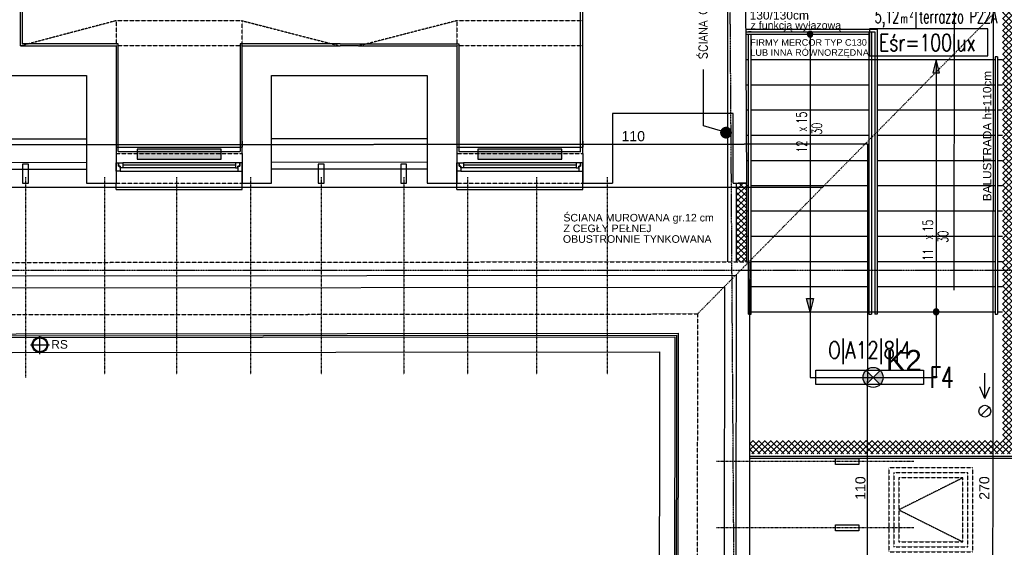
# Model space of a CAD drawing. Header units: inches. Extents: x -281236 to -70395, y 38777 to 102341.
# Tile 206 of 244: x -140723 to -139553, y 68738 to 69366. Entities that reach past the tile are written whole.
import ezdxf
from ezdxf.enums import TextEntityAlignment as Align

# ---------------------------------------------------------------- set-up
doc = ezdxf.new("R2010")
doc.units = ezdxf.units.IN
doc.header["$MEASUREMENT"] = 0
for name, pattern in [('CENTER', [2, 1.25, -0.25, 0.25, -0.25]), ('DASHDOT', [1, 0.5, -0.25, 0, -0.25]), ('DASHED', [0.75, 0.5, -0.25]), ('DASHED2', [0.375, 0.25, -0.125])]:
    doc.linetypes.add(name, pattern=pattern)
doc.layers.get('0').update_dxf_attribs({"color": 101})
for name, color, linetype in [('E-90', 6, 'Continuous'), ('E-OPIS-POM', 6, 'Continuous'), ('E35', 6, 'Continuous'), ('Ele-balustrada', 64, 'Continuous'), ('Fas--widok-cienka', 9, 'Continuous'), ('Ins-ppoz-opis', 240, 'Continuous'), ('Ins-went', 141, 'Continuous'), ('Ins-wod', 152, 'Continuous'), ('Ins-wod-opis', 155, 'Continuous'), ('Okn---okna', 5, 'Continuous'), ('Opis-spadki', 61, 'Continuous'), ('Os-osie glowne', 8, 'CENTER'), ('Pos-drewno', 22, 'Continuous'), ('Sc-cegla pelna', 32, 'Continuous'), ('Sc-cegla pelna-hatch', 8, 'Continuous'), ('Sc-drewno', 22, 'Continuous'), ('Sc-gazobeton', 45, 'Continuous'), ('Sc-izolacja term-obrys', 132, 'Continuous'), ('Sc-izolacja term-styropian', 151, 'STYROPIAN-KA'), ('Sc-metal', 141, 'Continuous'), ('Sc-nad', 5, 'DASHED2'), ('Sc-VG', 151, 'Continuous'), ('Sch-opis', 51, 'Continuous'), ('Sch-widok', 12, 'Continuous'), ('W-idok', 9, 'Continuous'), ('W-idok nad', 5, 'DASHED2'), ('Wyp-grzejniki', 56, 'Continuous')]:
    doc.layers.add(name, color=color, linetype=linetype)
doc.layers.add('ha_sc_proj', color=251, linetype='Continuous', lineweight=13)
doc.styles.add('KA wymiar', font='romans.shx', dxfattribs={"width": 0.6})
doc.styles.add('ROMANS', font='romans', dxfattribs={"width": 0.85})
doc.styles.get("Standard").update_dxf_attribs({"font": 'romans.shx'})
doc.styles.add('TYTUL2', font='ARIAL.TTF')
doc.linetypes.add('BATTING', pattern='A,0.0001,-0.1,[134,ltypeshp.shx,S=0.1,R=0,X=-0.1,Y=0],-0.2,[134,ltypeshp.shx,S=0.1,R=180,X=0.1,Y=0],-0.1', length=0.4001)
doc.linetypes.add('STYROPIAN-KA', pattern='A,0.0001,-0.1,[135,ltypeshp.shx,S=0.1,R=0,X=-0.1,Y=0],0,[135,ltypeshp.shx,S=0.1,R=180,X=0.1,Y=0],-0.1', length=0.2001)
doc.linetypes.add('ZIGZAG', pattern='A,0.00254,-5.08,[131,ltypeshp.shx,S=5.08,R=0,X=-5.08,Y=0],-10.16,[131,ltypeshp.shx,S=5.08,R=180,X=5.08,Y=0],-5.08', length=20.32254)
doc.dimstyles.new('KA wymiar', dxfattribs={"dimscale": 50, "dimtxt": 0.23, "dimasz": 0.14, "dimexe": 0, "dimexo": 0, "dimgap": 0.08, "dimtad": 1, "dimdec": 1, "dimrnd": 0.5, "dimzin": 9, "dimdsep": 46, "dimtxsty": 'KA wymiar', "dimblk1": 'UKOS', "dimblk2": 'UKOS', "dimsah": 1, "dimcen": 0.2, "dimse1": 1, "dimse2": 1, "dimclrd": 256, "dimclre": 256, "dimclrt": 2, "dimadec": 0, "dimazin": 0, "dimtfac": 1, "dimtdec": 1, "dimtix": 1, "dimtmove": 2, "dimatfit": 3, "dimldrblk": 'DOT', "dimfxl": 0, "dimtolj": 1, "dimtzin": 9, "dimarcsym": 0})

# ---------------------------------------------------------------- blocks, each defined once
blk = doc.blocks.new('pow')
for p, q in [((0, 0.523), (0, -0.523)), ((-1.075, 0), (1.78, 0))]:
    blk.add_line(p, q)
at = {"style": 'KA wymiar', "width": 0.6}
for s, height, p in [('2', 0.18, (-0.139, -0.27)), ('m', 0.21, (-0.333, -0.401))]:
    blk.add_text(s, height=height, dxfattribs=at).set_placement(p)
for tag, p in [('01', (-0.131, 0.084)), ('000.00', (-0.364, -0.401))]:
    blk.add_attdef(tag, text='', height=0.3, dxfattribs=at).set_placement(p, align=Align.RIGHT)
for tag, p in [('POMIESZCZENIE', (0.071, 0.084)), ('POSADZKA', (0.071, -0.401))]:
    blk.add_attdef(tag, p, '', height=0.3, dxfattribs=at)
blk = doc.blocks.new('ozn_schody-strzałka8x16')
at = {"ltscale": 25}
blk.add_hatch(color=256, dxfattribs=at).paths.add_polyline_path([(0, 0), (-4, -16), (4, -16)])
blk.add_lwpolyline([(0, 0), (-4, -16), (4, -16)], close=True, dxfattribs=at)
blk = doc.blocks.new('ozn_schody-kółko_d14')
at = {"ltscale": 25}
h = blk.add_hatch(color=256, dxfattribs=at)
edge = h.paths.add_edge_path()
edge.add_arc((0, 0), 3.33, 0, 360)
at = {"ltscale": 7}
blk.add_circle((0, 0), 3.33, dxfattribs=at)
blk = doc.blocks.new('ozn_opis-schodów1-rzut')
at = {"style": 'ROMANS', "width": 0.7}
blk.add_text('x', height=12, dxfattribs=at).set_placement((-3.3, 3))
at = {"ltscale": 25, "style": 'ROMANS', "width": 0.7}
blk.add_attdef('Ilość', text='', height=12, dxfattribs=at).set_placement((-7.7, 3), align=Align.RIGHT)
blk.add_attdef('Wysokość', (6.2, 3), '', height=12, dxfattribs=at)
blk.add_attdef('Długość', text='', height=12, dxfattribs=at).set_placement((0.4, -15), align=Align.CENTER)
blk = doc.blocks.new('rura_spustowa')
at = {"layer": 'Ins-wod', "linetype": 'Continuous'}
for p, q in [((-11.2, 0), (11.2, 0)), ((0, -11.2), (0, 11.2))]:
    blk.add_line(p, q, dxfattribs=at)
at = {"layer": 'Ins-wod', "linetype": 'Continuous', "ltscale": 25}
for radius in [9.25, 8.25]:
    blk.add_circle((0, 0), radius, dxfattribs=at)
blk = doc.blocks.new('ramiak_okna')
at = {"layer": 'Okn---okna'}
for p, q in [((145, 10), (5, 10)), ((8, 6), (142, 6)), ((8, 3), (142, 3)), ((8, 0), (142, 0))]:
    blk.add_line(p, q, dxfattribs=at)
for points in [[(5, 10), (0, 10), (0, 0), (3, 0), (3, 4), (5, 4)], [(8, 6), (5, 6), (5, 4), (3, 4), (3, 0), (5, 0), (8, 0)], [(142, 6), (145, 6), (145, 4), (147, 4), (147, 0), (145, 0), (142, 0)], [(145, 10), (150, 10), (150, 0), (147, 0), (147, 4), (145, 4)]]:
    blk.add_lwpolyline(points, close=True, dxfattribs=at)
blk = doc.blocks.new('UKOS')
at = {"color": 1}
blk.add_line((0, 1), (0, -1), dxfattribs=at)
at = {"color": 8}
blk.add_line((1, 0), (-1, 0), dxfattribs=at)
at = {"color": 1, "const_width": 0.2}
blk.add_lwpolyline([(0.599, 0.599), (-0.599, -0.599)], dxfattribs=at)
blk = doc.blocks.new('_vxkdjhgkljhkgjhk')
for q in [(14, 6), (30.2, 0)]:
    blk.add_line((0, 0), q)
blk = doc.blocks.new('k')
at = {"layer": 'Sc-drewno'}
blk.add_lwpolyline([(-22.5, -7), (0, -7), (0, 0), (-22.5, 0)], close=True, dxfattribs=at)
blk = doc.blocks.new('rura went')
at = {"layer": 'Ins-went'}
blk.add_circle((75787.8, -38957.3), 7, dxfattribs=at)
at = {"layer": 'Sc-metal'}
blk.add_line((75792.8, -38952.4), (75782.9, -38962.3), dxfattribs=at)
blk = doc.blocks.new('grzejnik_100')
at = {"layer": 'Wyp-grzejniki'}
h = blk.add_hatch(dxfattribs=at)
h.set_pattern_fill('DOTS', color=256, scale=0.5, style=0)
h.set_pattern_definition([(0, (-77492.90915, 37823.9399), (0.396875, 0.79375), [0, -0.79375])])
h.paths.add_polyline_path([(0, -100), (12, -100), (12, 0), (0, 0)])
blk.add_lwpolyline([(12, 0), (0, 0), (0, -100), (12, -100)], close=True, dxfattribs=at)

msp = doc.modelspace()

# ---------------------------------------------------------------- hatches: boundary and pattern name
at = {"layer": 'E35'}
h = msp.add_hatch(color=256, dxfattribs=at)
edge = h.paths.add_edge_path()
edge.add_arc((-139708.79, 68940.49), 11.88, 135, 225)
edge.add_line((-139717.19, 68932.09), (-139708.79, 68940.49))
edge.add_line((-139708.79, 68940.49), (-139717.19, 68948.89))
edge = h.paths.add_edge_path()
edge.add_arc((-139708.79, 68940.49), 11.88, -45, 45)
edge.add_line((-139700.39, 68948.89), (-139708.79, 68940.49))
edge.add_line((-139708.79, 68940.49), (-139700.39, 68932.09))
at = {"layer": 'ha_sc_proj', "linetype": 'Continuous', "ltscale": 10}
h = msp.add_hatch(dxfattribs=at)
h.set_pattern_fill('ANSI37', color=256, scale=40, angle=-1e-14, style=0)
h.paths.add_polyline_path([(-139574.94, 68865.49), (-139574.94, 68849.49), (-139538.94, 68849.49), (-139538.94, 69520.49), (-139563.79, 69520.49), (-139563.79, 69504.49), (-139554.94, 69504.49), (-139554.94, 68865.49)])
h.paths.add_polyline_path([(-139590.94, 68849.49), (-139590.94, 68865.49), (-139855.75, 68865.49), (-139855.75, 68849.49)])
h = msp.add_hatch(dxfattribs=at)
h.set_pattern_fill('ANSI37', color=256, scale=40, angle=-1e-14, style=0)
h.paths.add_polyline_path([(-139859.45, 69171.54), (-139871.45, 69171.54), (-139871.45, 69077.98), (-139859.45, 69077.99)])
h = msp.add_hatch(dxfattribs=at)
h.set_pattern_fill('ANSI37', color=256, scale=40, angle=-1e-14, style=0)
h.paths.add_polyline_path([(-139574.94, 68865.49), (-139590.94, 68865.49), (-139590.94, 68849.49), (-139574.94, 68849.49)])

# ---------------------------------------------------------------- linework, layer by layer
at = {"layer": 'E35'}
for p, q in [((-139700.39, 68932.09), (-139717.19, 68948.89)), ((-139717.19, 68932.09), (-139700.39, 68948.89))]:
    msp.add_line(p, q, dxfattribs=at)
at = {"layer": 'E35', "linetype": 'Continuous', "ltscale": 0.3}
msp.add_lwpolyline([(-139712.97, 69322.71), (-139572.63, 69322.71), (-139572.63, 69354.99), (-139712.97, 69354.99)], close=True, dxfattribs=at)
at = {"layer": 'E35'}
msp.add_lwpolyline([(-139648.94, 68931.99), (-139776.94, 68931.99), (-139776.94, 68948.99), (-139648.94, 68948.99)], close=True, dxfattribs=at)
msp.add_circle((-139708.79, 68940.49), 11.88, dxfattribs=at)
at = {"layer": 'Ele-balustrada'}
for p, q in [((-139853.79, 69351.49), (-139856.79, 69351.49)), ((-139856.79, 69015.49), (-139856.79, 69348.49)), ((-139853.79, 69015.49), (-139853.79, 69348.49)), ((-139713.79, 69351.49), (-139713.79, 69015.49)), ((-139710.79, 69351.49), (-139710.79, 69015.49)), ((-139560.79, 69321.49), (-139563.79, 69321.49)), ((-139563.79, 69321.49), (-139563.79, 69015.49)), ((-139560.79, 69321.49), (-139560.79, 69015.49)), ((-139856.79, 69015.49), (-139853.79, 69015.49)), ((-139713.79, 69015.49), (-139710.79, 69015.49)), ((-139703.79, 69015.49), (-139706.79, 69015.49)), ((-139563.79, 69015.49), (-139560.79, 69015.49))]:
    msp.add_line(p, q, dxfattribs=at)
for points in [[(-139860.46, 69354.49), (-139703.79, 69354.49), (-139703.79, 69015.49)], [(-139860.45, 69351.49), (-139706.79, 69351.49), (-139706.79, 69015.49)]]:
    msp.add_lwpolyline(points, dxfattribs=at)
at = {"layer": 'Ins-ppoz-opis', "linetype": 'ZIGZAG', "ltscale": 0.03}
msp.add_line((-139881.86, 69625.53), (-139881.86, 69077.96), dxfattribs=at)
at = {"layer": 'Os-osie glowne'}
for p, q in [((-139858.99, 66437.11), (-139886.2, 70509.53)), ((-143539.56, 69068.12), (-138351.04, 69068.12))]:
    msp.add_line(p, q, dxfattribs=at)
at = {"layer": 'Pos-drewno'}
for points in [[(-139725.65, 68837.07), (-139753.65, 68837.07), (-139753.65, 68844.07), (-139725.65, 68844.07)], [(-139725.65, 68758.07), (-139753.65, 68758.07), (-139753.65, 68765.07), (-139725.65, 68765.07)]]:
    msp.add_lwpolyline(points, close=True, dxfattribs=at)
at = {"layer": 'Sc-cegla pelna'}
for p, q in [((-139861.96, 69625.53), (-139859.45, 69171.54)), ((-140053.77, 69206.54), (-140053.77, 69437.54)), ((-140320.41, 69334.54), (-140203.77, 69334.54)), ((-140203.77, 69334.54), (-140203.77, 69206.54)), ((-140752.77, 69299.54), (-140643.77, 69299.54)), ((-140643.77, 69299.54), (-140643.77, 69171.54)), ((-140423.77, 69171.54), (-140423.77, 69299.54)), ((-140423.77, 69299.54), (-140316.77, 69299.54)), ((-140330.77, 69299.54), (-140238.77, 69299.54)), ((-140238.77, 69299.54), (-140238.77, 69171.54)), ((-139875.27, 69254.18), (-140018.77, 69254.18)), ((-140018.77, 69254.18), (-140018.77, 69254.18)), ((-140018.77, 69254.18), (-140018.77, 69171.54)), ((-139875.27, 69171.54), (-139875.27, 69254.18)), ((-140643.77, 69171.54), (-140608.77, 69171.54)), ((-140458.77, 69171.54), (-140423.77, 69171.54)), ((-140238.77, 69171.54), (-140203.77, 69171.54)), ((-140053.77, 69171.54), (-140018.77, 69171.54)), ((-139875.27, 69171.54), (-139859.45, 69171.54)), ((-139871.45, 69171.54), (-139871.45, 69077.98)), ((-139859.45, 69171.54), (-139859.45, 69077.98))]:
    msp.add_line(p, q, dxfattribs=at)
for points in [[(-140722.27, 69334.54), (-140722.27, 69613.53), (-140531.27, 69613.53)], [(-140722.27, 69334.54), (-140608.77, 69334.54), (-140608.77, 69206.54)], [(-140458.77, 69206.54), (-140458.77, 69334.54), (-140342.41, 69334.54)], [(-140320.41, 69334.54), (-140206.43, 69334.54)], [(-140608.77, 69206.54), (-140608.77, 69171.54)], [(-140608.77, 69206.54), (-140608.77, 69171.54)], [(-140458.77, 69206.54), (-140458.77, 69171.54)], [(-140458.77, 69206.54), (-140458.77, 69171.54)], [(-140203.77, 69206.54), (-140203.77, 69171.54)], [(-140053.77, 69206.54), (-140053.77, 69171.54)], [(-140458.77, 69171.54), (-140458.77, 69189.79)], [(-140203.77, 69171.54), (-140203.77, 69189.79)], [(-140053.77, 69171.54), (-140053.77, 69189.79)]]:
    msp.add_lwpolyline(points, dxfattribs=at)
at = {"layer": 'Sc-cegla pelna-hatch'}
for p, q in [((-140719.77, 69337.04), (-140719.77, 69611.03)), ((-140056.77, 69209.04), (-140056.77, 69440.04)), ((-140606.27, 69337.04), (-140719.77, 69337.04)), ((-140606.27, 69209.04), (-140606.27, 69337.04)), ((-140342.41, 69337.04), (-140461.27, 69337.04)), ((-140461.27, 69337.04), (-140461.27, 69209.04)), ((-140342.41, 69337.04), (-140201.27, 69337.04)), ((-140201.27, 69337.04), (-140201.27, 69209.04))]:
    msp.add_line(p, q, dxfattribs=at)
for points in [[(-140606.27, 69209.04), (-140461.27, 69209.04)], [(-140201.27, 69209.04), (-140056.27, 69209.04)]]:
    msp.add_lwpolyline(points, dxfattribs=at)
at = {"layer": 'Sc-drewno'}
for p, q in [((-141977.74, 69059.94), (-139871.54, 69061.98)), ((-139871.54, 69061.98), (-139874.01, 66716.86)), ((-141963.73, 69045.95), (-139885.56, 69047.96)), ((-139885.56, 69047.96), (-139888.02, 66702.87))]:
    msp.add_line(p, q, dxfattribs=at)
at = {"layer": 'Sc-gazobeton'}
msp.add_line((-140320.41, 69334.54), (-140342.41, 69334.54), dxfattribs=at)
at = {"layer": 'Sc-izolacja term-obrys'}
msp.add_line((-139855.77, 68844.49), (-139533.94, 68844.49), dxfattribs=at)
at = {"layer": 'Sc-izolacja term-styropian', "linetype": 'BATTING', "ltscale": 0.12}
msp.add_line((-139855.77, 68846.99), (-139536.44, 68846.99), dxfattribs=at)
at = {"layer": 'Sc-nad'}
for points in [[(-140608.77, 69364.54), (-140722.27, 69334.54)], [(-140458.77, 69334.54), (-140458.77, 69364.54), (-140608.77, 69364.54), (-140608.77, 69334.54)], [(-140458.77, 69364.54), (-140342.41, 69334.54)], [(-140203.77, 69364.54), (-140320.41, 69334.54)], [(-140053.77, 69334.54), (-140053.77, 69364.54), (-140203.77, 69364.54), (-140203.77, 69334.54)], [(-140458.77, 69334.54), (-140608.77, 69334.54)], [(-140458.77, 69334.54), (-140608.77, 69334.54)], [(-140053.77, 69334.54), (-140203.77, 69334.54)], [(-140053.77, 69334.54), (-140203.77, 69334.54)]]:
    msp.add_lwpolyline(points, dxfattribs=at)
at = {"layer": 'Sc-VG'}
msp.add_line((-139859.45, 69171.54), (-139869.27, 69171.54), dxfattribs=at)
at = {"layer": 'Sch-opis'}
for p, q in [((-139612.49, 69044.37), (-139611.88, 69413.49)), ((-139633.79, 69318.49), (-139633.79, 68940.49)), ((-139783.79, 69108.49), (-139783.79, 68940.49)), ((-139783.79, 68940.49), (-139633.79, 68940.49))]:
    msp.add_line(p, q, dxfattribs=at)
msp.add_lwpolyline([(-139783.79, 69348.49), (-139783.79, 69098.08)], dxfattribs=at)
at = {"layer": 'Sch-widok'}
for p, q in [((-139853.79, 69018.49), (-139853.79, 69348.49)), ((-139713.79, 69348.49), (-139713.79, 69018.49)), ((-139713.79, 69318.49), (-139563.79, 69318.49)), ((-139703.79, 69318.49), (-139703.79, 69018.49)), ((-139563.79, 69318.49), (-139563.79, 69018.49)), ((-139560.79, 69318.49), (-139554.94, 69318.49)), ((-139703.79, 69288.49), (-139563.79, 69288.49)), ((-139560.79, 69288.49), (-139554.94, 69288.49)), ((-139703.79, 69258.49), (-139563.79, 69258.49)), ((-139560.79, 69258.49), (-139554.94, 69258.49)), ((-139703.79, 69228.49), (-139563.79, 69228.49)), ((-139560.79, 69228.49), (-139554.94, 69228.49)), ((-139703.79, 69198.49), (-139563.79, 69198.49)), ((-139560.79, 69198.49), (-139554.94, 69198.49)), ((-139703.79, 69168.49), (-139563.79, 69168.49)), ((-139560.79, 69168.49), (-139554.94, 69168.49)), ((-139703.79, 69138.49), (-139563.79, 69138.49)), ((-139560.79, 69138.49), (-139554.94, 69138.49)), ((-139703.79, 69108.49), (-139563.79, 69108.49)), ((-139560.79, 69108.49), (-139554.94, 69108.49)), ((-139703.79, 69078.49), (-139563.79, 69078.49)), ((-139560.79, 69078.49), (-139554.94, 69078.49)), ((-139703.79, 69048.49), (-139563.79, 69048.49)), ((-139560.79, 69048.49), (-139554.94, 69048.49)), ((-139713.79, 69018.49), (-139563.79, 69018.49)), ((-139560.79, 69018.49), (-139554.94, 69018.49))]:
    msp.add_line(p, q, dxfattribs=at)
for points in [[(-139860.43, 69348.49), (-139713.79, 69348.49)], [(-139860.26, 69318.49), (-139856.79, 69318.49)], [(-139853.79, 69318.49), (-139713.79, 69318.49)], [(-139860.1, 69288.49), (-139856.79, 69288.49)], [(-139853.79, 69288.49), (-139713.79, 69288.49)], [(-139859.93, 69258.49), (-139856.79, 69258.49)], [(-139853.79, 69258.49), (-139713.79, 69258.49)], [(-139859.77, 69228.49), (-139856.79, 69228.49)], [(-139853.79, 69228.49), (-139713.79, 69228.49)], [(-139859.6, 69198.49), (-139856.79, 69198.49)], [(-139853.79, 69198.49), (-139713.79, 69198.49)], [(-139859.45, 69168.49), (-139856.79, 69168.49)], [(-139853.79, 69168.49), (-139713.79, 69168.49)], [(-139859.45, 69138.49), (-139856.79, 69138.49)], [(-139853.79, 69138.49), (-139713.79, 69138.49)], [(-139859.45, 69108.49), (-139856.79, 69108.49)], [(-139853.79, 69108.49), (-139713.79, 69108.49)], [(-139853.79, 69078.49), (-139713.79, 69078.49)], [(-139853.79, 69048.49), (-139713.79, 69048.49)], [(-139853.79, 69018.49), (-139713.79, 69018.49)]]:
    msp.add_lwpolyline(points, dxfattribs=at)
at = {"layer": 'W-idok', "linetype": 'DASHED'}
for p, q in [((-139566.05, 69372.32), (-139568.52, 67022.02)), ((-141993.8, 69216.06), (-140018.77, 69217.85)), ((-140018.77, 69217.85), (-139715.38, 69218.12)), ((-139715.38, 69218.12), (-139716.07, 68555.14)), ((-139855.52, 69077.99), (-139857.99, 66732.84))]:
    msp.add_line(p, q, dxfattribs=at)
at = {"layer": 'W-idok', "linetype": 'DASHDOT'}
for p, q in [((-140716.35, 69178.39), (-140716.35, 68943.8)), ((-140716.35, 69175.1), (-140716.35, 68940.51)), ((-140622.35, 69178.38), (-140622.35, 68943.79)), ((-140536.81, 69178.4), (-140536.81, 68943.81)), ((-140448.81, 69178.4), (-140448.81, 68943.81)), ((-140364.81, 69178.41), (-140364.81, 68943.82)), ((-140266.81, 69178.41), (-140266.81, 68943.82)), ((-140190.81, 69178.41), (-140190.81, 68943.82)), ((-140108.81, 69178.41), (-140108.81, 68943.82)), ((-140024.81, 69178.42), (-140024.81, 68943.83)), ((-139660.24, 68840.57), (-139894.83, 68840.57)), ((-139660.24, 68761.57), (-139894.83, 68761.57))]:
    msp.add_line(p, q, dxfattribs=at)
at = {"layer": 'W-idok'}
for q in [(-141967.65, 69166.42), (-141121.2, 69166.42)]:
    msp.add_line((-139769.15, 69166.42), q, dxfattribs=at)
at = {"layer": 'W-idok', "linetype": 'DASHED', "ltscale": 0.5}
msp.add_line((-141993.67, 69076.06), (-139855.52, 69077.99), dxfattribs=at)
at = {"layer": 'W-idok'}
for points in [[(-141885.04, 67299.93), (-141886.65, 68969.03), (-139962.64, 68970.89), (-139965.1, 66625.95), (-138682.38, 66624.6), (-138702.37, 70247.53), (-143194.52, 70247.53), (-143170.34, 66627.79), (-141884.39, 66629.02), (-141884.99, 67246.63)], [(-141903.04, 67299.91), (-141904.67, 68987.01), (-139944.62, 68988.91), (-139947.08, 66643.93), (-138700.48, 66642.62), (-138720.27, 70229.53), (-143176.4, 70229.53), (-143152.46, 66645.8), (-141902.4, 66647.01), (-141902.99, 67246.61)], [(-141905.04, 67299.91), (-141906.67, 68989.01), (-139942.62, 68990.91), (-139945.08, 66645.93), (-138702.49, 66644.62), (-138722.26, 70227.53), (-143174.39, 70227.53), (-143150.47, 66647.81), (-141904.41, 66649.01), (-141904.99, 67246.61)], [(-141907.04, 67299.9), (-141908.68, 68991), (-139940.61, 68992.91), (-139943.08, 66647.93), (-138704.5, 66646.62), (-138724.25, 70225.53), (-143172.37, 70225.53), (-143148.48, 66649.81), (-141906.41, 66651), (-141906.99, 67246.61)], [(-140828.77, 69224.05), (-140643.77, 69224.23)], [(-140608.77, 69221.54), (-140608.77, 69214.04)], [(-140458.77, 69221.54), (-140458.77, 69214.04)], [(-140423.77, 69224.44), (-140238.77, 69224.62)], [(-140203.77, 69221.54), (-140203.77, 69214.04)], [(-140053.77, 69221.54), (-140053.77, 69214.04)], [(-140608.77, 69214.04), (-140458.77, 69214.04)], [(-140203.77, 69214.04), (-140053.77, 69214.04)], [(-140828.77, 69196.05), (-140643.77, 69196.23)], [(-140423.77, 69196.44), (-140238.77, 69196.62)], [(-140828.77, 69188.05), (-140643.77, 69188.23)], [(-140423.77, 69188.44), (-140238.77, 69188.62)], [(-140608.77, 69164.04), (-140608.77, 69171.54)], [(-140458.77, 69164.04), (-140458.77, 69171.54)], [(-140203.77, 69164.04), (-140203.77, 69171.54)], [(-140053.77, 69164.04), (-140053.77, 69171.54)], [(-140608.77, 69164.04), (-140458.77, 69164.04)], [(-140203.77, 69164.04), (-140053.77, 69164.04)]]:
    msp.add_lwpolyline(points, dxfattribs=at)
at = {"layer": 'W-idok', "linetype": 'DASHED2'}
msp.add_lwpolyline([(-141930.04, 67299.88), (-141931.7, 69013.98), (-139917.59, 69015.93), (-139920.06, 66670.91), (-138727.63, 66669.65), (-138747.12, 70202.53), (-143149.22, 70202.53), (-143125.64, 66672.83), (-141929.43, 66673.98), (-141929.99, 67246.59)], dxfattribs=at)
at = {"layer": 'W-idok', "linetype": 'DASHED', "ltscale": 0.5}
for points in [[(-140608.77, 69206.54), (-140458.77, 69206.54)], [(-140203.77, 69206.54), (-140053.77, 69206.54)], [(-140608.77, 69171.54), (-140458.77, 69171.54)], [(-140203.77, 69171.54), (-140053.77, 69171.54)]]:
    msp.add_lwpolyline(points, dxfattribs=at)
at = {"layer": 'W-idok nad', "color": 7, "linetype": 'DASHDOT', "ltscale": 2}
msp.add_line((-138747.12, 70202.53), (-139917.59, 69015.93), dxfattribs=at)
at = {"layer": 'W-idok nad'}
for p, q in [((-139602.22, 68821.04), (-139678.22, 68783.04)), ((-139678.22, 68783.04), (-139602.22, 68745.04))]:
    msp.add_line(p, q, dxfattribs=at)
for points in [[(-139690.22, 68733.04), (-139590.22, 68733.04), (-139590.22, 68833.04), (-139690.22, 68833.04)], [(-139684.22, 68739.04), (-139596.22, 68739.04), (-139596.22, 68827.04), (-139684.22, 68827.04)], [(-139678.22, 68745.04), (-139602.22, 68745.04), (-139602.22, 68821.04), (-139678.22, 68821.04)]]:
    msp.add_lwpolyline(points, close=True, dxfattribs=at)

# ---------------------------------------------------------------- block references
at = {"rotation": 90}
for p in [(-140719.85, 69193.92), (-140368.31, 69193.92), (-140270.31, 69193.92)]:
    msp.add_blockref('k', p, dxfattribs=at)
at = {"layer": 'E-OPIS-POM', "xscale": 54, "yscale": 54, "zscale": 54}
msp.add_blockref('pow', (-139658.17, 69383.22), dxfattribs=at).add_auto_attribs({'000.00': '5,12', '01': '10/3', 'POMIESZCZENIE': 'KLATKA SCHOD.', 'POSADZKA': 'terrazzo P22A'})
at = {"layer": 'Ins-went', "linetype": 'DASHED', "ltscale": 0.6, "rotation": 90}
msp.add_blockref('_vxkdjhgkljhkgjhk', (-139575.92, 68915.46), dxfattribs=at)
at = {"layer": 'Ins-went', "linetype": 'DASHED', "ltscale": 0.6, "xscale": -1, "rotation": 270}
msp.add_blockref('_vxkdjhgkljhkgjhk', (-139575.92, 68915.46), dxfattribs=at)
at = {"layer": 'Ins-went'}
msp.add_blockref('rura went', (-215363.76, 107857.66), dxfattribs=at)
at = {"layer": 'Ins-wod'}
msp.add_blockref('rura_spustowa', (-140699.18, 68979.22), dxfattribs=at)
at = {"layer": 'Okn---okna', "rotation": 180}
for p in [(-140458.77, 69195.79), (-140053.77, 69195.79)]:
    msp.add_blockref('ramiak_okna', p, dxfattribs=at)
at = {"layer": 'Sch-opis', "xscale": -1}
for name, p, rotation in [('ozn_schody-kółko_d14', (-139783.79, 69348.49), 270), ('ozn_schody-strzałka8x16', (-139783.79, 69018.49), 180), ('ozn_schody-kółko_d14', (-139633.79, 69018.49), 270)]:
    msp.add_blockref(name, p, dxfattribs=dict(at, rotation=rotation))
at = {"layer": 'Sch-opis'}
msp.add_blockref('ozn_schody-strzałka8x16', (-139633.79, 69318.49), dxfattribs=at)
ref = msp.add_blockref('ozn_opis-schodów1-rzut', (-139784.72, 69235.81), dxfattribs=dict(at, rotation=90))
ref.add_attrib('Ilość', '12', dxfattribs={"layer": '0', "ltscale": 25, "height": 12, "rotation": 90, "style": 'ROMANS', "width": 0.7}).set_placement((-139787.72, 69222.06), align=Align.RIGHT)
ref.add_attrib('Wysokość', '15', (-139787.72, 69242.03), dxfattribs={"layer": '0', "ltscale": 25, "height": 12, "rotation": 90, "style": 'ROMANS', "width": 0.7})
ref.add_attrib('Długość', '30', dxfattribs={"layer": '0', "ltscale": 25, "height": 12, "rotation": 90, "style": 'ROMANS', "width": 0.7}).set_placement((-139769.72, 69236.22), align=Align.CENTER)
ref = msp.add_blockref('ozn_opis-schodów1-rzut', (-139634.72, 69107.29), dxfattribs=dict(at, rotation=90))
ref.add_attrib('Ilość', '11', dxfattribs={"layer": '0', "ltscale": 25, "height": 12, "rotation": 90, "style": 'ROMANS', "width": 0.7}).set_placement((-139637.72, 69093.54), align=Align.RIGHT)
ref.add_attrib('Wysokość', '15', (-139637.72, 69113.51), dxfattribs={"layer": '0', "ltscale": 25, "height": 12, "rotation": 90, "style": 'ROMANS', "width": 0.7})
ref.add_attrib('Długość', '30', dxfattribs={"layer": '0', "ltscale": 25, "height": 12, "rotation": 90, "style": 'ROMANS', "width": 0.7}).set_placement((-139619.72, 69107.7), align=Align.CENTER)
at = {"layer": 'Wyp-grzejniki', "rotation": 90}
for p in [(-140583.77, 69199.79), (-140178.77, 69199.79)]:
    msp.add_blockref('grzejnik_100', p, dxfattribs=at)

# ---------------------------------------------------------------- texts
at = {"layer": 'E-90', "style": 'ROMANS'}
for s, rotation, width, p in [('Eśr=100lux', 360, 0.75, (-139644.31, 69338.55)), ('O|A12|8|4', 0, 0.8, (-139712.94, 68971.62))]:
    msp.add_text(s, height=20, rotation=rotation, dxfattribs=dict(at, width=width)).set_placement(p, align=Align.MIDDLE)
at = {"layer": 'E35', "style": 'ROMANS', "width": 0.7}
msp.add_text('F4', height=25, dxfattribs=at).set_placement((-139627.25, 68940.43), align=Align.MIDDLE)
at = {"layer": 'Fas--widok-cienka', "linetype": 'DASHED2', "ltscale": 5, "style": 'TYTUL2'}
msp.add_text('110', height=12, dxfattribs=at).set_placement((-139993.91, 69227.3), align=Align.MIDDLE)
for s, p in [('110', (-139723.95, 68808.96)), ('270', (-139576.63, 68808.96))]:
    msp.add_text(s, height=12, rotation=90, dxfattribs=at).set_placement(p, align=Align.MIDDLE)
at = {"layer": 'Ins-ppoz-opis', "linetype": 'ZIGZAG', "ltscale": 0.038, "insert": (-139910.86, 69318.89), "char_height": 10, "width": 330.3997, "attachment_point": 4, "rotation": 90, "line_spacing_factor": 0.333333}
msp.add_mtext('{\\Fromans|c238;ŚCIANA ODDZIELENIA POŻ. REI 120}', dxfattribs=at)
at = {"layer": 'Ins-wod-opis', "style": 'TYTUL2'}
msp.add_text('RS', height=10.212, dxfattribs=at).set_placement((-140675.86, 68979.76), align=Align.MIDDLE)
at = {"layer": 'Opis-spadki', "style": 'TYTUL2'}
for s, height, p in [('130/130cm', 10.212, (-139855.62, 69365.96)), ('z funkcją wyłazową', 9, (-139854.47, 69354.7)), ('FIRMY MERCOR TYP C130', 7.8, (-139854.83, 69334.82)), ('LUB INNA RÓWNORZĘDNA', 7.8, (-139854.83, 69322.84))]:
    msp.add_text(s, height=height, dxfattribs=at).set_placement(p)
msp.add_text('K2', height=25, dxfattribs=at).set_placement((-139672.35, 68960.88), align=Align.MIDDLE)
at = {"layer": 'Sc-cegla pelna', "style": 'TYTUL2'}
for s, p in [('ŚCIANA MUROWANA gr.12 cm', (-140076.99, 69125.89)), ('Z CEGŁY PEŁNEJ', (-140076.93, 69113.2)), ('OBUSTRONNIE TYNKOWANA', (-140077.56, 69100.53))]:
    msp.add_text(s, height=9, dxfattribs=at).set_placement(p)
at = {"layer": 'Sch-opis', "style": 'TYTUL2'}
msp.add_text('BALUSTRADA h=110cm', height=10, rotation=90, dxfattribs=at).set_placement((-139568.26, 69150.02))

# ---------------------------------------------------------------- leaders
at = {"layer": 'Ins-ppoz-opis', "ltscale": 0.038}
msp.add_leader([(-139883.64, 69231.47), (-139910.49, 69239.59), (-139910.49, 69306.62)], dimstyle='KA wymiar', override={"dimscale": 100, "dimgap": 0.0001, "dimtad": 0, "dimdec": 2, "dimtdec": 2}, dxfattribs=at)

doc.saveas('drawing.dxf')
